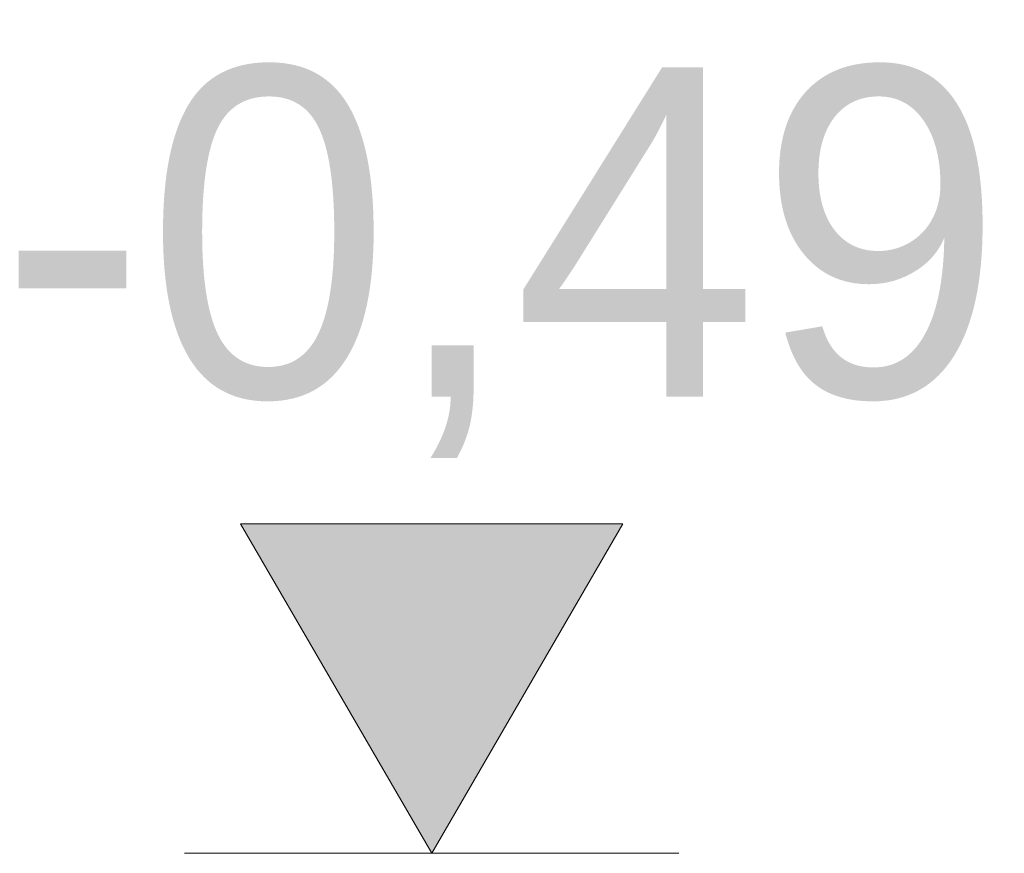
# Model space of a CAD drawing. Extents: x -366324 to -207045, y 68808 to 138616.
# Tile 40 of 170: x -364477 to -363999, y 114520 to 114924. Entities that reach past the tile are written whole.
import ezdxf

# ---------------------------------------------------------------- set-up
doc = ezdxf.new("R2010")
doc.units = 0
doc.header["$MEASUREMENT"] = 0
doc.layers.add('Arch wymiary', color=7, linetype='Continuous')
doc.layers.add('Arch wymiary_Nr_Pióra__21', color=7, linetype='Continuous', lineweight=9)
doc.styles.add('GENERATED_STYLE_1', font='txt')

# ---------------------------------------------------------------- blocks, each defined once
blk = doc.blocks.new('Wymiary_164', base_point=(-364277.04, 114519.56))
at = {"layer": 'Arch wymiary_Nr_Pióra__21', "linetype": 'Continuous'}
blk.add_hatch(color=256, dxfattribs=at).paths.add_polyline_path([(-364277.04, 114519.56), (-364369.84, 114679.56), (-364184.24, 114679.56)], flags=0)
for p, q in [((-364277.04, 114519.56), (-364369.84, 114679.56)), ((-364369.84, 114679.56), (-364184.24, 114679.56)), ((-364184.24, 114679.56), (-364277.04, 114519.56)), ((-364277.04, 114519.56), (-364397.04, 114519.56)), ((-364277.04, 114519.56), (-364157.04, 114519.56))]:
    blk.add_line(p, q, dxfattribs=at)
at = {"layer": 'Arch wymiary_Nr_Pióra__21', "insert": (-364487.11, 114711.56), "char_height": 160, "attachment_point": 7, "style": 'GENERATED_STYLE_1'}
blk.add_mtext('{-0,49}', dxfattribs=at)

msp = doc.modelspace()

# ---------------------------------------------------------------- block references
at = {"layer": 'Arch wymiary', "linetype": 'Continuous'}
msp.add_blockref('Wymiary_164', (-364277.04, 114519.56), dxfattribs=at)

doc.saveas('drawing.dxf')
